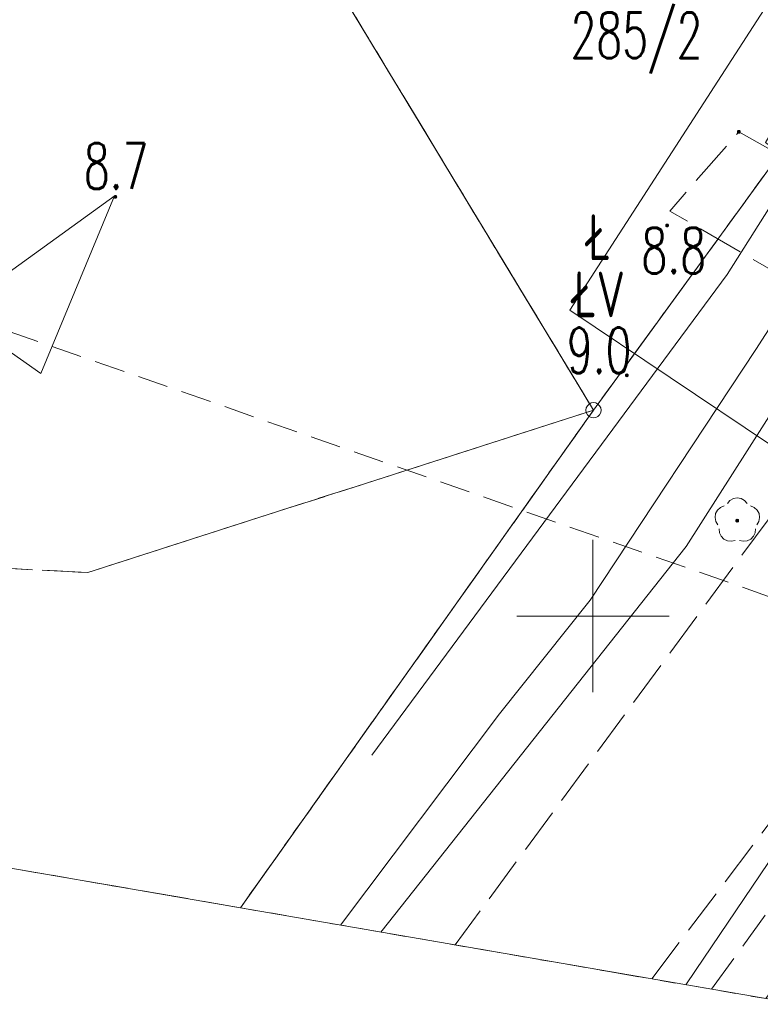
# Model space of a CAD drawing. Header units: millimetres. Extents: x -367306 to 168495, y -187323 to 82034.
# Tile 44 of 170: x 728 to 25036, y -183770 to -151441. Entities that reach past the tile are written whole.
import ezdxf

# ---------------------------------------------------------------- set-up
doc = ezdxf.new("R2010")
doc.units = ezdxf.units.MM
doc.header["$MEASUREMENT"] = 0
for name, pattern in [('L_0_03', [1000, 500, -500]), ('L_0_04', [1500, 1000, -500]), ('L_0_05', [1750, 1250, -500]), ('L_0_06', [2000, 1500, -500])]:
    doc.linetypes.add(name, pattern=pattern)
for name, color, linetype, lineweight in [('Nowe_0_Nr_pióra__8', 7, 'Continuous', 13), ('Nowe_0_Nr_pióra__9', 7, 'Continuous', 13), ('Nowe_EGDE_Nr_pióra__8', 7, 'Continuous', 13), ('Nowe_EGDE_Nr_pióra__9', 7, 'Continuous', 13), ('Nowe_EGDE_O_Nr_pióra__8', 7, 'Continuous', 13), ('Nowe_EGKK_Nr_pióra__8', 7, 'Continuous', 13), ('Nowe_EGKK_Nr_pióra__9', 7, 'Continuous', 13), ('Nowe_EGKK_O_Nr_pióra__8', 7, 'Continuous', 13), ('Nowe_EGPG_Nr_pióra__8', 7, 'Continuous', 13), ('Nowe_EGPG_Nr_pióra__9', 7, 'Continuous', 13), ('Nowe_EGUG_Nr_pióra__8', 7, 'Continuous', 13), ('Nowe_EGUG_Nr_pióra__9', 7, 'Continuous', 13), ('Nowe_EGUG_O_Nr_pióra__8', 7, 'Continuous', 13), ('Nowe_OTKC_Nr_pióra__9', 7, 'Continuous', 13), ('Nowe_OTKJ_Nr_pióra__8', 7, 'Continuous', 13), ('Nowe_OTKJ_Nr_pióra__9', 7, 'Continuous', 13), ('Nowe_OTRN_Nr_pióra__7', 7, 'Continuous', 13), ('Nowe_OTRN_Nr_pióra__8', 7, 'Continuous', 13), ('Nowe_OTRN_Nr_pióra__9', 7, 'Continuous', 13), ('Nowe_OTRN_O_Nr_pióra__8', 7, 'Continuous', 13), ('Nowe_OTZL_Nr_pióra__8', 7, 'Continuous', 13), ('Nowe_OTZL_Nr_pióra__9', 7, 'Continuous', 13), ('Nowe_siatka_Nr_pióra__9', 7, 'Continuous', 13), ('Nowe_SUEP_Nr_pióra__8', 7, 'Continuous', 13), ('Nowe_SUEP_Nr_pióra__9', 7, 'Continuous', 13), ('Nowe_SUGP_Nr_pióra__8', 7, 'Continuous', 13), ('Nowe_SUGP_Nr_pióra__9', 7, 'Continuous', 13), ('Nowe_SUKP_Nr_pióra__8', 7, 'Continuous', 13), ('Nowe_SUKP_Nr_pióra__9', 7, 'Continuous', 13), ('Nowe_SUTP_Nr_pióra__8', 7, 'Continuous', 13), ('Nowe_SUTP_Nr_pióra__9', 7, 'Continuous', 13), ('Nowe_SUWP_Nr_pióra__8', 7, 'Continuous', 13), ('Nowe_SUWP_Nr_pióra__9', 7, 'Continuous', 13)]:
    doc.layers.add(name, color=color, linetype=linetype, lineweight=lineweight)
doc.layers.add('Nowe_OTZL_Nr_pióra__94', color=7, linetype='Continuous', lineweight=13, true_color=0xe4ad2c)
doc.styles.add('STYL_AUTOMATYCZNY_3', font='Simplex.shx')

msp = doc.modelspace()

# ---------------------------------------------------------------- hatches: boundary and pattern name
at = {"layer": 'Nowe_OTRN_Nr_pióra__7', "linetype": 'Continuous', "lineweight": 13}
for points in [[(24286.6, -155123), (24288.2, -155134.7), (24292.6, -155145.5), (24299.8, -155154.8), (24309.1, -155162), (24320, -155166.5), (24331.6, -155168), (24343.3, -155166.5), (24354.1, -155162), (24363.4, -155154.8), (24370.6, -155145.5), (24375.1, -155134.7), (24376.6, -155123), (24375.1, -155111.4), (24370.6, -155100.5), (24363.4, -155091.2), (24354.1, -155084), (24343.3, -155079.6), (24331.6, -155078), (24320, -155079.6), (24309.1, -155084), (24299.8, -155091.2), (24292.6, -155100.5), (24288.2, -155111.4)], [(3821.7, -157258), (3823.2, -157269.7), (3827.7, -157280.5), (3834.9, -157289.9), (3844.2, -157297), (3855, -157301.5), (3866.7, -157303), (3878.3, -157301.5), (3889.2, -157297), (3898.5, -157289.9), (3905.7, -157280.5), (3910.2, -157269.7), (3911.7, -157258), (3910.2, -157246.4), (3905.7, -157235.5), (3898.5, -157226.2), (3889.2, -157219.1), (3878.3, -157214.6), (3866.7, -157213), (3855, -157214.6), (3844.2, -157219.1), (3834.9, -157226.2), (3827.7, -157235.5), (3823.2, -157246.4)], [(21932.9, -158194.6), (21934.4, -158206.3), (21938.9, -158217.1), (21946.1, -158226.4), (21955.4, -158233.6), (21966.2, -158238.1), (21977.9, -158239.6), (21989.5, -158238.1), (22000.4, -158233.6), (22009.7, -158226.4), (22016.9, -158217.1), (22021.3, -158206.3), (22022.9, -158194.6), (22021.3, -158183), (22016.9, -158172.1), (22009.7, -158162.8), (22000.4, -158155.6), (21989.5, -158151.1), (21977.9, -158149.6), (21966.2, -158151.1), (21955.4, -158155.6), (21946.1, -158162.8), (21938.9, -158172.1), (21934.4, -158183)], [(20606.5, -163118), (20608.1, -163129.6), (20612.6, -163140.5), (20619.7, -163149.8), (20629, -163156.9), (20639.9, -163161.4), (20651.5, -163163), (20663.2, -163161.4), (20674, -163156.9), (20683.4, -163149.8), (20690.5, -163140.5), (20695, -163129.6), (20696.5, -163118), (20695, -163106.3), (20690.5, -163095.5), (20683.4, -163086.2), (20674, -163079), (20663.2, -163074.5), (20651.5, -163073), (20639.9, -163074.5), (20629, -163079), (20619.7, -163086.2), (20612.6, -163095.5), (20608.1, -163106.3)]]:
    msp.add_hatch(color=7, dxfattribs=at).paths.add_polyline_path(points)
at = {"layer": 'Nowe_OTZL_Nr_pióra__94', "linetype": 'Continuous', "lineweight": 13, "true_color": 0xe4ad2c}
msp.add_hatch(color=42, dxfattribs=at).paths.add_polyline_path([(24281.2, -167935.7), (24295.2, -167933.5), (24307.7, -167927.1), (24317.7, -167917.2), (24324, -167904.6), (24326.2, -167890.7), (24324, -167876.8), (24317.7, -167864.3), (24307.7, -167854.3), (24295.2, -167847.9), (24281.2, -167845.7), (24267.3, -167847.9), (24254.8, -167854.3), (24244.8, -167864.3), (24238.4, -167876.8), (24236.2, -167890.7), (24238.4, -167904.6), (24244.8, -167917.2), (24254.8, -167927.1), (24267.3, -167933.5)])

# ---------------------------------------------------------------- linework, layer by layer
at = {"layer": 'Nowe_0_Nr_pióra__8', "color": 7, "linetype": 'Continuous', "lineweight": 13}
for p, q in [((7973.4, -180602.1), (7973.5, -180602.1)), ((11260.8, -181170.5), (11260.8, -181170.5)), ((12586.7, -181399.8), (12586.8, -181399.8)), ((15023.6, -181821.2), (15023.6, -181821.2)), ((21472.8, -182936.3), (21472.9, -182936.3)), ((22596.5, -183130.6), (22596.5, -183130.6)), ((23437, -183276), (23437, -183276))]:
    msp.add_line(p, q, dxfattribs=at)
at = {"layer": 'Nowe_0_Nr_pióra__9', "color": 7, "linetype": 'L_0_04', "lineweight": 13}
msp.add_lwpolyline([(-54175.8, -16615), (-36542.5, 13691.6), (-32491.5, 24497.6), (-41006.9, 52709.3), (-354.8, 78621.1), (4924.1, 35501.4), (-2954.1, 7738.8), (31962.3, -8247.3), (46488.5, 22925.7), (96328.3, 3296.1), (84395.1, -59501.6), (78496.2, -91288.2), (63259, -147476.2), (43808.2, -176834.2), (-26519.8, -152286.8), (-79150.4, -133916.5), (-87259.9, -85957.4)], close=True, dxfattribs=at)
at = {"layer": 'Nowe_EGDE_Nr_pióra__8', "color": 7, "linetype": 'Continuous', "lineweight": 13}
msp.add_line((19561.6, -164263), (19561.7, -164263), dxfattribs=at)
msp.add_line((19561.6, -164263), (19561.7, -164263), dxfattribs=at)
msp.add_line((19561.6, -164263), (19561.7, -164263), dxfattribs=at)
at = {"layer": 'Nowe_EGDE_Nr_pióra__9', "color": 7, "linetype": 'Continuous', "lineweight": 13, "flags": 128}
for points in [[(77721.6, -12313), (70921.6, -40873), (55981.6, -97123), (43551.6, -131243), (31321.6, -148073), (19561.6, -164263), (7973.4, -180602.1), (26296.8, -183770.5), (44701.6, -160023), (62321.6, -129663), (70431.6, -103153), (75611.6, -82253)], [(19561.6, -164263), (3311.6, -137403)], [(7973.4, -180602.1), (19561.6, -164263)], [(-1158.4, -179023), (7973.4, -180602.1)]]:
    msp.add_lwpolyline(points, dxfattribs=at)
msp.add_lwpolyline([(3311.6, -137403), (19561.6, -164263), (31321.6, -148073), (6501.6, -134653)], close=True, dxfattribs=at)
at = {"layer": 'Nowe_EGKK_Nr_pióra__8', "color": 7, "linetype": 'Continuous', "lineweight": 13}
for p, q in [((19561.6, -164263), (19561.7, -164263)), ((19561.6, -164263), (19561.7, -164263)), ((19561.6, -164263), (19561.7, -164263)), ((2961.6, -169593), (2961.7, -169593)), ((2961.6, -169593), (2961.7, -169593))]:
    msp.add_line(p, q, dxfattribs=at)
at = {"layer": 'Nowe_EGKK_Nr_pióra__9', "color": 7, "linetype": 'L_0_06', "lineweight": 13, "flags": 128}
for points in [[(3311.6, -137403), (-1728.4, -140123), (-13438.4, -142123), (-36138.4, -137363), (-60298.4, -123133), (-73598.4, -112563), (-79228.4, -100953), (-96338.4, -103863), (-90368.4, -119183), (-84588.4, -129593), (-76648.4, -138893), (-69718.4, -143433), (-65688.4, -144503), (-64458.4, -146783), (-60688.4, -152263), (-54658.4, -156013), (-45058.4, -161173), (-14498.4, -168703), (2961.6, -169593), (19561.6, -164263)], [(19561.6, -164263), (25687.3, -155829.8), (25211.6, -155473), (28441.6, -149893), (4181.6, -136653), (1879.8, -135034.1), (3311.6, -137403)]]:
    msp.add_lwpolyline(points, close=True, dxfattribs=at)
for points in [[(19561.6, -164263), (2961.6, -169593)], [(7973.4, -180602.1), (19561.6, -164263)], [(2961.6, -169593), (-14498.4, -168703)], [(-1158.4, -179023), (7973.4, -180602.1)]]:
    msp.add_lwpolyline(points, dxfattribs=at)
at = {"layer": 'Nowe_EGPG_Nr_pióra__8', "color": 7, "linetype": 'Continuous', "lineweight": 13}
for p, q in [((19323.9, -164185.8), (19323.9, -164185.8)), ((19359.4, -164116.1), (19359.4, -164116.1)), ((19414.7, -164060.8), (19414.7, -164060.8)), ((19484.4, -164025.3), (19484.4, -164025.3)), ((19561.6, -164013), (19561.7, -164013)), ((19638.9, -164025.3), (19638.9, -164025.3)), ((19708.6, -164060.8), (19708.6, -164060.8)), ((19763.9, -164116.1), (19763.9, -164116.1)), ((19799.4, -164185.8), (19799.4, -164185.8)), ((19311.6, -164263), (19311.7, -164263)), ((19323.9, -164340.3), (19323.9, -164340.3)), ((19359.4, -164410), (19359.4, -164410)), ((19414.7, -164465.3), (19414.7, -164465.3)), ((19484.4, -164500.8), (19484.4, -164500.8)), ((19561.6, -164513), (19561.7, -164513)), ((19638.9, -164500.8), (19638.9, -164500.8)), ((19708.6, -164465.3), (19708.6, -164465.3)), ((19763.9, -164410), (19763.9, -164410)), ((19799.4, -164340.3), (19799.4, -164340.3)), ((19811.6, -164263), (19811.7, -164263))]:
    msp.add_line(p, q, dxfattribs=at)
at = {"layer": 'Nowe_EGPG_Nr_pióra__9', "color": 7, "linetype": 'Continuous', "lineweight": 13, "flags": 128}
msp.add_lwpolyline([(19561.6, -164013), (19638.9, -164025.3), (19708.6, -164060.8), (19763.9, -164116.1), (19799.4, -164185.8), (19811.6, -164263), (19799.4, -164340.3), (19763.9, -164410), (19708.6, -164465.3), (19638.9, -164500.8), (19561.6, -164513), (19484.4, -164500.8), (19414.7, -164465.3), (19359.4, -164410), (19323.9, -164340.3), (19311.6, -164263), (19323.9, -164185.8), (19359.4, -164116.1), (19414.7, -164060.8), (19484.4, -164025.3)], close=True, dxfattribs=at)
at = {"layer": 'Nowe_EGUG_Nr_pióra__8', "color": 7, "linetype": 'Continuous', "lineweight": 13}
for p, q in [((19561.6, -164263), (19561.7, -164263)), ((19561.6, -164263), (19561.7, -164263)), ((19561.6, -164263), (19561.7, -164263)), ((19561.6, -164263), (19561.7, -164263)), ((2961.6, -169593), (2961.7, -169593)), ((2961.6, -169593), (2961.7, -169593))]:
    msp.add_line(p, q, dxfattribs=at)
at = {"layer": 'Nowe_EGUG_Nr_pióra__9', "color": 7, "linetype": 'L_0_03', "lineweight": 13, "flags": 128}
for points in [[(26296.8, -183770.5), (29734.3, -179335.1), (40791.3, -165068.4), (44701.6, -160023), (58841.6, -138483), (62321.6, -129663), (66349.4, -116497.1), (70431.6, -103153), (75611.6, -82253), (77011.8, -79633.1), (78213.7, -77384.1), (78871.6, -76153), (79381.6, -73863), (80541.6, -68573), (84031.6, -52933), (88551.6, -30943), (83581.6, -29593), (82851.6, -26523), (83531.6, -22883), (87021.6, -12263), (87781.6, -9943), (92201.6, 2177), (95191.6, 10357), (105121.6, 30727), (70471.6, 39997), (75171.6, 3647), (76491.6, -4103), (77721.6, -12313), (70921.6, -40873), (55981.6, -97123), (55719.6, -97842.3), (43551.6, -131243), (31321.6, -148073), (25687.3, -155829.8), (19561.6, -164263), (7973.4, -180602.1)], [(3311.6, -137403), (-1728.4, -140123), (-13438.4, -142123), (-36138.4, -137363), (-60298.4, -123133), (-73598.4, -112563), (-79228.4, -100953), (-96338.4, -103863), (-90368.4, -119183), (-84588.4, -129593), (-76648.4, -138893), (-69718.4, -143433), (-65688.4, -144503), (-64458.4, -146783), (-60688.4, -152263), (-54658.4, -156013), (-45058.4, -161173), (-14498.4, -168703), (2961.6, -169593), (19561.6, -164263)], [(19561.6, -164263), (25687.3, -155829.8), (25211.6, -155473), (28441.6, -149893), (4181.6, -136653), (1879.8, -135034.1), (3311.6, -137403)]]:
    msp.add_lwpolyline(points, close=True, dxfattribs=at)
for points in [[(19561.6, -164263), (2961.6, -169593)], [(7973.4, -180602.1), (19561.6, -164263)], [(2961.6, -169593), (-14498.4, -168703)], [(-1158.4, -179023), (7973.4, -180602.1)]]:
    msp.add_lwpolyline(points, dxfattribs=at)
at = {"layer": 'Nowe_OTKC_Nr_pióra__9', "color": 7, "linetype": 'L_0_05', "lineweight": 13, "flags": 128}
msp.add_lwpolyline([(23437, -183276), (27895.9, -177134.1), (26882.7, -175776)], dxfattribs=at)
at = {"layer": 'Nowe_OTKJ_Nr_pióra__8', "color": 7, "linetype": 'Continuous', "lineweight": 13}
for p, q in [((24331.6, -155123), (24331.7, -155123)), ((22061.6, -157723), (22061.7, -157723))]:
    msp.add_line(p, q, dxfattribs=at)
at = {"layer": 'Nowe_OTKJ_Nr_pióra__9', "color": 7, "linetype": 'L_0_06', "lineweight": 13, "flags": 128}
for points in [[(21472.8, -182936.3), (26882.7, -175776), (28540.7, -173581.5), (29691.4, -171973.5), (37465.7, -161109.1), (46145.3, -148356.4), (49972.2, -142287.6), (51641.5, -139022.6), (53138.9, -135757.7), (54527.5, -132715.9), (57342.3, -125022.1), (59763.9, -118137.3), (62318.9, -110873.1), (64720.1, -102390.1), (67644.1, -92101.9), (70126.7, -83617.2), (71230.4, -82306.4), (71874.3, -82536.4), (72338.2, -77200.1), (72304.6, -73825.8), (73717.2, -67166.3), (75064.8, -60878), (76317.6, -57755.4), (77397.9, -53052), (77381.6, -52943), (77241.6, -52403), (78911.6, -42093), (79431.6, -38873), (80221.6, -34063), (81181.6, -27813), (82081.6, -22403), (82421.6, -20413), (82891.6, -18473), (83461.6, -16453), (84951.6, -11803), (87421.6, -4163), (88041.6, -2283), (88671.6, -343), (89391.6, 1647), (92221.6, 8227), (93441.6, 10997), (94021.6, 12247), (97931.6, 20357), (100791.6, 26227), (101921.6, 28457), (103521.6, 31152.6), (96697.7, 32981.9), (95391.6, 30567), (93491.6, 27337), (90361.6, 21997), (89811.6, 21167), (89081.6, 20527), (88161.6, 20167), (87161.6, 20187), (86281.6, 20637), (85621.6, 21407), (85231.6, 22277), (85021.6, 23177), (84401.6, 27727), (83761.6, 32287), (83361.6, 35117), (83368.6, 36520.8), (82801.7, 36698.3), (75439, 38653.3), (75901.6, 36127), (76431.6, 32237), (76931.6, 28187), (78631.6, 15207), (78671.6, 13957), (78451.6, 6997), (78251.6, 2937), (77991.6, 1957), (77531.6, 1027), (77141.6, -3223), (77561.6, -4543), (77401.6, -6673), (76791.6, -11613), (75671.6, -19553), (74091.6, -29323), (72161.6, -41063), (70331.6, -51773), (67307.1, -65408.9), (64955.9, -76300.2), (60888.5, -93538.3), (58023.6, -105195.3), (54440.5, -115996.9), (49439.1, -128605.1), (44882, -139357.8), (42612.1, -143016.9), (35958.2, -152858.9), (27306.8, -165115.4), (15023.6, -181821.2)], [(28792.7, -163055.6), (25681.6, -159823), (22061.6, -157723), (24331.6, -155123), (29821.6, -158213), (32012.5, -158491.6)]]:
    msp.add_lwpolyline(points, close=True, dxfattribs=at)
at = {"layer": 'Nowe_OTRN_Nr_pióra__8', "color": 7, "linetype": 'Continuous', "lineweight": 13}
for p, q in [((24286.6, -155123), (24286.7, -155123)), ((24288.2, -155111.4), (24288.2, -155111.4)), ((24288.2, -155134.7), (24288.2, -155134.7)), ((24292.6, -155100.5), (24292.7, -155100.5)), ((24292.6, -155145.5), (24292.7, -155145.5)), ((24299.8, -155091.2), (24299.9, -155091.2)), ((24299.8, -155154.8), (24299.9, -155154.8)), ((24309.1, -155084), (24309.2, -155084)), ((24309.1, -155162), (24309.2, -155162)), ((24320, -155079.6), (24320, -155079.6)), ((24320, -155166.5), (24320, -155166.5)), ((24331.6, -155078), (24331.7, -155078)), ((24331.6, -155168), (24331.7, -155168)), ((24343.3, -155079.6), (24343.3, -155079.6)), ((24343.3, -155166.5), (24343.3, -155166.5)), ((24354.1, -155084), (24354.2, -155084)), ((24354.1, -155162), (24354.2, -155162)), ((24363.4, -155091.2), (24363.5, -155091.2)), ((24363.4, -155154.8), (24363.5, -155154.8)), ((24370.6, -155100.5), (24370.6, -155100.5)), ((24370.6, -155145.5), (24370.6, -155145.5)), ((24375.1, -155111.4), (24375.1, -155111.4)), ((24375.1, -155134.7), (24375.1, -155134.7)), ((24376.6, -155123), (24376.7, -155123)), ((3821.7, -157258), (3821.7, -157258)), ((3823.2, -157246.4), (3823.3, -157246.4)), ((3823.2, -157269.7), (3823.3, -157269.7)), ((3827.7, -157235.5), (3827.8, -157235.5)), ((3827.7, -157280.5), (3827.8, -157280.5)), ((3834.9, -157226.2), (3834.9, -157226.2)), ((3834.9, -157289.9), (3834.9, -157289.9)), ((3844.2, -157219.1), (3844.2, -157219.1)), ((3844.2, -157297), (3844.2, -157297)), ((3855, -157301.5), (3855.1, -157301.5)), ((3866.7, -157213), (3866.7, -157213)), ((3866.7, -157303), (3866.7, -157303)), ((3878.3, -157214.6), (3878.4, -157214.6)), ((3878.3, -157301.5), (3878.4, -157301.5)), ((3889.2, -157219.1), (3889.2, -157219.1)), ((3889.2, -157297), (3889.2, -157297)), ((3898.5, -157226.2), (3898.6, -157226.2)), ((3898.5, -157289.9), (3898.6, -157289.9)), ((3905.7, -157235.5), (3905.7, -157235.5)), ((3905.7, -157280.5), (3905.7, -157280.5)), ((3910.2, -157246.4), (3910.2, -157246.4)), ((3910.2, -157269.7), (3910.2, -157269.7)), ((3911.7, -157258), (3911.7, -157258)), ((21932.9, -158194.6), (21932.9, -158194.6)), ((21934.4, -158183), (21934.5, -158183)), ((21934.4, -158206.3), (21934.5, -158206.3)), ((21938.9, -158172.1), (21939, -158172.1)), ((21938.9, -158217.1), (21939, -158217.1)), ((21946.1, -158162.8), (21946.1, -158162.8)), ((21946.1, -158226.4), (21946.1, -158226.4)), ((21955.4, -158155.6), (21955.4, -158155.6)), ((21955.4, -158233.6), (21955.4, -158233.6)), ((21966.2, -158151.1), (21966.3, -158151.1)), ((21966.2, -158238.1), (21966.3, -158238.1)), ((21977.9, -158149.6), (21977.9, -158149.6)), ((21977.9, -158239.6), (21977.9, -158239.6)), ((21989.5, -158151.1), (21989.6, -158151.1)), ((21989.5, -158238.1), (21989.6, -158238.1)), ((22000.4, -158155.6), (22000.4, -158155.6)), ((22000.4, -158233.6), (22000.4, -158233.6)), ((22009.7, -158162.8), (22009.8, -158162.8)), ((22009.7, -158226.4), (22009.8, -158226.4)), ((22016.9, -158172.1), (22016.9, -158172.1)), ((22016.9, -158217.1), (22016.9, -158217.1)), ((22021.3, -158183), (22021.4, -158183)), ((22021.3, -158206.3), (22021.4, -158206.3)), ((22022.9, -158194.6), (22022.9, -158194.6)), ((20606.5, -163118), (20606.6, -163118)), ((20608.1, -163106.3), (20608.1, -163106.3)), ((20608.1, -163129.6), (20608.1, -163129.6)), ((20612.6, -163095.5), (20612.6, -163095.5)), ((20612.6, -163140.5), (20612.6, -163140.5)), ((20619.7, -163086.2), (20619.8, -163086.2)), ((20619.7, -163149.8), (20619.8, -163149.8)), ((20629, -163079), (20629.1, -163079)), ((20629, -163156.9), (20629.1, -163156.9)), ((20639.9, -163074.5), (20639.9, -163074.5)), ((20639.9, -163161.4), (20639.9, -163161.4)), ((20651.5, -163073), (20651.6, -163073)), ((20651.5, -163163), (20651.6, -163163)), ((20663.2, -163074.5), (20663.2, -163074.5)), ((20663.2, -163161.4), (20663.2, -163161.4)), ((20674, -163079), (20674.1, -163079)), ((20674, -163156.9), (20674.1, -163156.9)), ((20683.4, -163086.2), (20683.4, -163086.2)), ((20683.4, -163149.8), (20683.4, -163149.8)), ((20690.5, -163095.5), (20690.6, -163095.5)), ((20690.5, -163140.5), (20690.6, -163140.5)), ((20695, -163106.3), (20695.1, -163106.3)), ((20695, -163129.6), (20695.1, -163129.6)), ((20696.5, -163118), (20696.6, -163118))]:
    msp.add_line(p, q, dxfattribs=at)
at = {"layer": 'Nowe_OTRN_Nr_pióra__9', "color": 7, "linetype": 'Continuous', "lineweight": 13, "flags": 128}
for points in [[(24286.6, -155123), (24288.2, -155134.7), (24292.6, -155145.5), (24299.8, -155154.8), (24309.1, -155162), (24320, -155166.5), (24331.6, -155168), (24343.3, -155166.5), (24354.1, -155162), (24363.4, -155154.8), (24370.6, -155145.5), (24375.1, -155134.7), (24376.6, -155123), (24375.1, -155111.4), (24370.6, -155100.5), (24363.4, -155091.2), (24354.1, -155084), (24343.3, -155079.6), (24331.6, -155078), (24320, -155079.6), (24309.1, -155084), (24299.8, -155091.2), (24292.6, -155100.5), (24288.2, -155111.4)], [(3821.7, -157258), (3823.2, -157269.7), (3827.7, -157280.5), (3834.9, -157289.9), (3844.2, -157297), (3855, -157301.5), (3866.7, -157303), (3878.3, -157301.5), (3889.2, -157297), (3898.5, -157289.9), (3905.7, -157280.5), (3910.2, -157269.7), (3911.7, -157258), (3910.2, -157246.4), (3905.7, -157235.5), (3898.5, -157226.2), (3889.2, -157219.1), (3878.3, -157214.6), (3866.7, -157213), (-1440, -161040.7), (1422.3, -163062.9), (3834.9, -157226.2), (3827.7, -157235.5), (3823.2, -157246.4)], [(21932.9, -158194.6), (21934.4, -158206.3), (21938.9, -158217.1), (21946.1, -158226.4), (21955.4, -158233.6), (21966.2, -158238.1), (21977.9, -158239.6), (21989.5, -158238.1), (22000.4, -158233.6), (22009.7, -158226.4), (22016.9, -158217.1), (22021.3, -158206.3), (22022.9, -158194.6), (22021.3, -158183), (22016.9, -158172.1), (22009.7, -158162.8), (22000.4, -158155.6), (21989.5, -158151.1), (21977.9, -158149.6), (21966.2, -158151.1), (21955.4, -158155.6), (21946.1, -158162.8), (21938.9, -158172.1), (21934.4, -158183)], [(20606.5, -163118), (20608.1, -163129.6), (20612.6, -163140.5), (20619.7, -163149.8), (20629, -163156.9), (20639.9, -163161.4), (20651.5, -163163), (20663.2, -163161.4), (20674, -163156.9), (20683.4, -163149.8), (20690.5, -163140.5), (20695, -163129.6), (20696.5, -163118), (20695, -163106.3), (20690.5, -163095.5), (20683.4, -163086.2), (20674, -163079), (20663.2, -163074.5), (20651.5, -163073), (20639.9, -163074.5), (20629, -163079), (20619.7, -163086.2), (20612.6, -163095.5), (20608.1, -163106.3)]]:
    msp.add_lwpolyline(points, close=True, dxfattribs=at)
at = {"layer": 'Nowe_OTZL_Nr_pióra__8', "color": 7, "linetype": 'Continuous', "lineweight": 13}
for p, q in [((24281.2, -167140.7), (24281.3, -167140.7)), ((23725.3, -167457.1), (23725.4, -167457.1)), ((23845.7, -167408.2), (23845.7, -167408.2)), ((23957, -167327.4), (23957, -167327.4)), ((24040.7, -167228), (24040.7, -167228)), ((24153.3, -167163.2), (24153.3, -167163.2)), ((24409.2, -167163.2), (24409.3, -167163.2)), ((24521.8, -167228), (24521.8, -167228)), ((24605.5, -167327.4), (24605.6, -167327.4)), ((24716.8, -167408.2), (24716.9, -167408.2)), ((24837.2, -167457.1), (24837.2, -167457.1)), ((23549.8, -167787.6), (23549.9, -167787.6)), ((23568, -167658.9), (23568, -167658.9)), ((23628.9, -167544.2), (23628.9, -167544.2)), ((24933.6, -167544.2), (24933.6, -167544.2)), ((24994.5, -167658.9), (24994.6, -167658.9)), ((25012.7, -167787.6), (25012.7, -167787.6)), ((23576.7, -167914.7), (23576.7, -167914.7)), ((23645.3, -168025), (23645.3, -168025)), ((24236.2, -167890.7), (24236.3, -167890.7)), ((24238.4, -167876.8), (24238.5, -167876.8)), ((24238.4, -167904.6), (24238.5, -167904.6)), ((24244.8, -167864.3), (24244.9, -167864.3)), ((24244.8, -167917.2), (24244.9, -167917.2)), ((24254.8, -167854.3), (24254.8, -167854.3)), ((24254.8, -167927.1), (24254.8, -167927.1)), ((24267.3, -167847.9), (24267.4, -167847.9)), ((24267.3, -167933.5), (24267.4, -167933.5)), ((24281.2, -167845.7), (24281.3, -167845.7)), ((24281.2, -167935.7), (24281.3, -167935.7)), ((24295.2, -167847.9), (24295.2, -167847.9)), ((24295.2, -167933.5), (24295.2, -167933.5)), ((24307.7, -167854.3), (24307.7, -167854.3)), ((24307.7, -167927.1), (24307.7, -167927.1)), ((24317.7, -167864.3), (24317.7, -167864.3)), ((24317.7, -167917.2), (24317.7, -167917.2)), ((24324, -167876.8), (24324.1, -167876.8)), ((24324, -167904.6), (24324.1, -167904.6)), ((24326.2, -167890.7), (24326.3, -167890.7)), ((24917.2, -168025), (24917.3, -168025)), ((24985.8, -167914.7), (24985.9, -167914.7)), ((23687.8, -168155.8), (23687.8, -168155.8)), ((23697.1, -168285.4), (23697.2, -168285.4)), ((23750.1, -168404), (23750.2, -168404)), ((24812.4, -168404), (24812.4, -168404)), ((24865.4, -168285.4), (24865.4, -168285.4)), ((24874.7, -168155.8), (24874.8, -168155.8)), ((23840.4, -168497.5), (23840.5, -168497.5)), ((23957.2, -168554.5), (23957.2, -168554.5)), ((24086.3, -168568.2), (24086.4, -168568.2)), ((24212.5, -168537.1), (24212.5, -168537.1)), ((24350, -168537.1), (24350.1, -168537.1)), ((24476.1, -168568.2), (24476.2, -168568.2)), ((24605.3, -168554.5), (24605.4, -168554.5)), ((24722.1, -168497.5), (24722.1, -168497.5))]:
    msp.add_line(p, q, dxfattribs=at)
at = {"layer": 'Nowe_OTZL_Nr_pióra__9', "color": 7, "linetype": 'Continuous', "lineweight": 13, "flags": 128}
for points in [[(23957, -167327.4), (24040.7, -167228), (24153.3, -167163.2), (24281.2, -167140.7), (24409.2, -167163.2), (24521.8, -167228), (24605.5, -167327.4)], [(23645.3, -168025), (23576.7, -167914.7), (23549.8, -167787.6), (23568, -167658.9), (23628.9, -167544.2), (23725.3, -167457.1), (23845.7, -167408.2)], [(24716.8, -167408.2), (24837.2, -167457.1), (24933.6, -167544.2), (24994.5, -167658.9), (25012.7, -167787.6), (24985.8, -167914.7), (24917.2, -168025)], [(24212.5, -168537.1), (24086.3, -168568.2), (23957.2, -168554.5), (23840.4, -168497.5), (23750.1, -168404), (23697.1, -168285.4), (23687.8, -168155.8)], [(24874.7, -168155.8), (24865.4, -168285.4), (24812.4, -168404), (24722.1, -168497.5), (24605.3, -168554.5), (24476.1, -168568.2), (24350, -168537.1)]]:
    msp.add_lwpolyline(points, dxfattribs=at)
msp.add_lwpolyline([(24281.2, -167935.7), (24295.2, -167933.5), (24307.7, -167927.1), (24317.7, -167917.2), (24324, -167904.6), (24326.2, -167890.7), (24324, -167876.8), (24317.7, -167864.3), (24307.7, -167854.3), (24295.2, -167847.9), (24281.2, -167845.7), (24267.3, -167847.9), (24254.8, -167854.3), (24244.8, -167864.3), (24238.4, -167876.8), (24236.2, -167890.7), (24238.4, -167904.6), (24244.8, -167917.2), (24254.8, -167927.1), (24267.3, -167933.5)], close=True, dxfattribs=at)
at = {"layer": 'Nowe_siatka_Nr_pióra__9', "color": 7, "linetype": 'Continuous', "lineweight": 13, "flags": 128}
for points in [[(19541.6, -173523), (19541.6, -168523)], [(17041.6, -171023), (22041.6, -171023)]]:
    msp.add_lwpolyline(points, dxfattribs=at)
at = {"layer": 'Nowe_SUEP_Nr_pióra__8', "color": 7, "linetype": 'Continuous', "lineweight": 13}
msp.add_line((22601.6, -168733), (22601.7, -168733), dxfattribs=at)
msp.add_line((22601.6, -168733), (22601.7, -168733), dxfattribs=at)
at = {"layer": 'Nowe_SUEP_Nr_pióra__9', "color": 7, "linetype": 'Continuous', "lineweight": 13, "flags": 128}
msp.add_lwpolyline([(62920.2, 48206.4), (62831.6, 47947), (64461.6, 46657), (69081.6, 39547), (69851.6, 3557), (70051.6, -5533), (64801.6, -60783), (61861.6, -74133), (55161.6, -100453), (52561.6, -111263), (44341.6, -132743), (40451.6, -140733), (22601.6, -168733), (12586.7, -181399.8)], dxfattribs=at)
msp.add_lwpolyline([(62920.2, 48206.4), (62831.6, 47947), (64461.6, 46657), (69081.6, 39547), (69851.6, 3557), (70051.6, -5533), (64801.6, -60783), (61861.6, -74133), (55161.6, -100453), (52561.6, -111263), (44341.6, -132743), (40451.6, -140733), (22601.6, -168733), (12586.7, -181399.8)], dxfattribs=at)
at = {"layer": 'Nowe_SUGP_Nr_pióra__8', "color": 7, "linetype": 'Continuous', "lineweight": 13}
msp.add_line((18781.6, -160973), (18781.7, -160973), dxfattribs=at)
at = {"layer": 'Nowe_SUGP_Nr_pióra__9', "color": 7, "linetype": 'Continuous', "lineweight": 13, "flags": 128}
msp.add_lwpolyline([(66511.6, 45387), (65451.6, 41947), (70441.6, 26607), (70591.6, 7417), (70271.6, -4513), (71051.6, -23613), (70711.6, -28373), (68611.6, -31223), (63031.6, -57593), (61161.6, -63813), (37631.6, -131683), (30361.6, -143053), (18781.6, -160973), (25371.6, -165403), (32631.6, -170383), (34091.6, -171413), (25221.5, -183584.5)], dxfattribs=at)
at = {"layer": 'Nowe_SUKP_Nr_pióra__8', "color": 7, "linetype": 'Continuous', "lineweight": 13}
for p, q in [((23949.6, -159801.9), (23949.6, -159801.9)), ((12280.8, -175591.7), (12280.9, -175591.7))]:
    msp.add_line(p, q, dxfattribs=at)
at = {"layer": 'Nowe_SUKP_Nr_pióra__9', "color": 7, "linetype": 'Continuous', "lineweight": 13, "flags": 128}
msp.add_lwpolyline([(26735.5, -155395.8), (23949.6, -159801.9), (12280.8, -175591.7)], dxfattribs=at)
at = {"layer": 'Nowe_SUTP_Nr_pióra__8', "color": 7, "linetype": 'Continuous', "lineweight": 13}
for p, q in [((24891.1, -162266.2), (24891.1, -162266.2)), ((19452.2, -170500.6), (19452.2, -170500.6)), ((16471.5, -174238.1), (16471.5, -174238.1))]:
    msp.add_line(p, q, dxfattribs=at)
at = {"layer": 'Nowe_SUTP_Nr_pióra__9', "color": 7, "linetype": 'Continuous', "lineweight": 13, "flags": 128}
msp.add_lwpolyline([(11260.8, -181170.5), (16471.5, -174238.1), (19452.2, -170500.6), (24891.1, -162266.2), (29035.7, -155831.5), (34734.6, -147071.3), (39643.6, -139478), (42120.7, -135387.3), (44075.2, -130796.6), (48468.4, -121012.6), (49975.2, -117491.8), (52488.8, -110783.5), (54097.4, -103354.7), (55499.7, -97979.2), (58559.3, -88146.5), (61218.6, -78617.5), (63969.7, -68926.2), (66235.8, -61361.1), (67905.1, -55003.6), (70185.2, -46428.6), (72414.4, -45841.4)], dxfattribs=at)
at = {"layer": 'Nowe_SUWP_Nr_pióra__8', "color": 7, "linetype": 'Continuous', "lineweight": 13}
msp.add_line((22911.6, -182663), (22911.7, -182663), dxfattribs=at)
at = {"layer": 'Nowe_SUWP_Nr_pióra__9', "color": 7, "linetype": 'Continuous', "lineweight": 13, "flags": 128}
msp.add_lwpolyline([(22596.5, -183130.6), (22911.6, -182663), (28221.6, -174793), (34051.6, -166673), (44121.6, -152803), (47321.6, -148473), (48901.6, -145873), (51231.6, -142103), (53121.6, -138453), (54821.6, -135583), (55341.6, -134343)], dxfattribs=at)

# ---------------------------------------------------------------- texts
at = {"layer": 'Nowe_EGDE_O_Nr_pióra__8', "color": 7, "linetype": 'Continuous', "lineweight": 13, "insert": (18806.5, -153203.8), "char_height": 1500, "attachment_point": 7, "style": 'STYL_AUTOMATYCZNY_3'}
msp.add_mtext('\\A1;{\\W0.660000x;\\pql;\\FSimplex.shx;285/2}', dxfattribs=at)
at = {"layer": 'Nowe_EGKK_O_Nr_pióra__8', "color": 7, "linetype": 'Continuous', "lineweight": 13, "insert": (18902.1, -161210.7), "char_height": 1500, "attachment_point": 7, "style": 'STYL_AUTOMATYCZNY_3'}
msp.add_mtext('\\A1;{\\W0.660000x;\\pql;\\FSimplex.shx;ŁV}', dxfattribs=at)
at = {"layer": 'Nowe_EGUG_O_Nr_pióra__8', "color": 7, "linetype": 'Continuous', "lineweight": 13, "insert": (19368, -159335.7), "char_height": 1500, "attachment_point": 7, "style": 'STYL_AUTOMATYCZNY_3'}
msp.add_mtext('\\A1;{\\W0.660000x;\\pql;\\FSimplex.shx;Ł}', dxfattribs=at)
at = {"layer": 'Nowe_OTRN_O_Nr_pióra__8', "color": 7, "linetype": 'Continuous', "lineweight": 13, "char_height": 1500, "attachment_point": 7, "style": 'STYL_AUTOMATYCZNY_3'}
for s, insert in [('\\A1;{\\W0.660000x;\\pql;\\FSimplex.shx;8.7}', (2832, -156995.4)), ('\\A1;{\\W0.660000x;\\pql;\\FSimplex.shx;8.8}', (21134.4, -159773)), ('\\A1;{\\W0.660000x;\\pql;\\FSimplex.shx;9.0}', (18686.7, -163050.7))]:
    msp.add_mtext(s, dxfattribs=dict(at, insert=insert))

doc.saveas('drawing.dxf')
